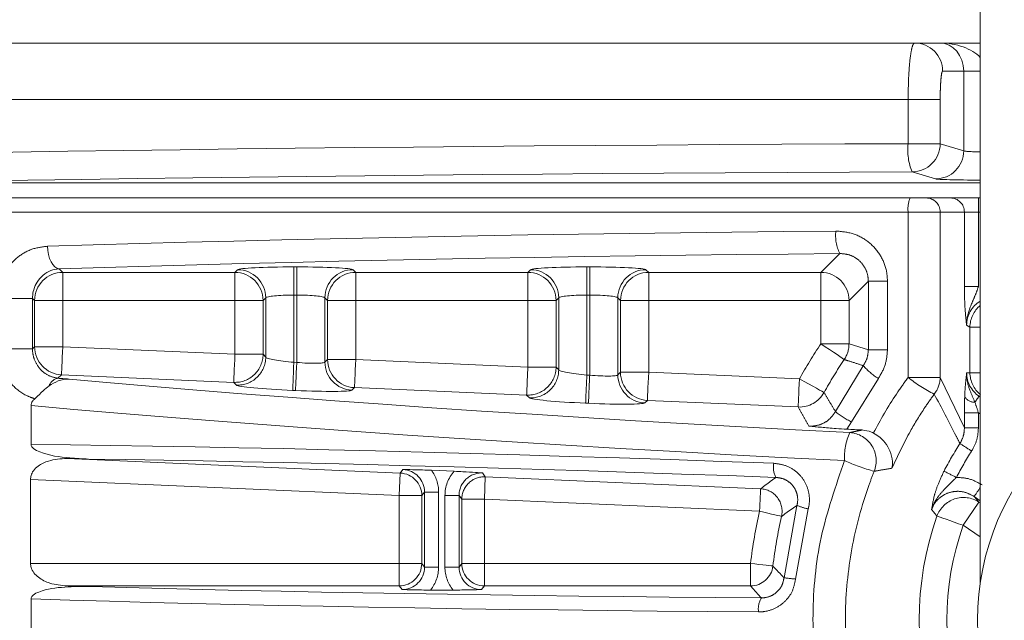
# Model space of a CAD drawing. Header units: millimetres. Extents: x 2 to 601, y 5 to 415.
# Tile 115 of 139: x 429.38 to 432.87, y 283.21 to 285.34. Entities that reach past the tile are written whole.
import ezdxf

# ---------------------------------------------------------------- set-up
doc = ezdxf.new("R2010")
doc.units = ezdxf.units.MM
doc.linetypes.add('PHANTOM', pattern=[12.7, 6.35, -1.27, 1.27, -1.27, 1.27, -1.27])
doc.styles.add('SLDTEXTSTYLE0', font='TXT', dxfattribs={"width": 0.605})
doc.dimstyles.new('SLDDIMSTYLE2', dxfattribs={"dimtxt": 2.5, "dimasz": 2.5, "dimexe": 0, "dimexo": 0.0625, "dimtad": 1, "dimdec": 0, "dimlfac": 10, "dimrnd": 1e-09, "dimzin": 12, "dimdsep": 46, "dimtxsty": 'SLDTEXTSTYLE0', "dimsah": 1, "dimcen": 0.09, "dimadec": 0, "dimazin": 3, "dimtfac": 1, "dimtdec": 0, "dimtofl": 0, "dimtmove": 0, "dimatfit": 3, "dimfxl": 1, "dimfrac": 2, "dimtolj": 1, "dimtzin": 12, "dimarcsym": 0})

# ---------------------------------------------------------------- blocks, each defined once
blk = doc.blocks.new('_D_3')
at = {"color": 7, "linetype": 'Continuous', "lineweight": 0}
for p, q in [((147.0729, 285.3898), (147.0729, 311.1765)), ((504.3394, 282.2649), (504.3394, 311.1765)), ((504.3394, 310.1765), (147.0729, 310.1765))]:
    blk.add_line(p, q, dxfattribs=at)
for points in [[(147.0729, 310.1765), (149.5729, 309.8665), (149.5729, 310.4865)], [(504.3394, 310.1765), (501.8394, 310.4865), (501.8394, 309.8665)]]:
    blk.add_solid(points, dxfattribs=at)
at = {"color": 7, "linetype": 'Continuous', "lineweight": 0, "char_height": 2.5, "attachment_point": 1, "style": 'SLDTEXTSTYLE0'}
for s, insert in [('3573', (332.329, 313.3991)), ('~', (330.3221, 313.3991))]:
    blk.add_mtext(s, dxfattribs=dict(at, insert=insert))

msp = doc.modelspace()

# ---------------------------------------------------------------- linework, layer by layer
at = {"color": 7, "linetype": 'Continuous', "lineweight": 15}
for p, q in [((432.7848, 283.3443), (432.7848, 305.0948)), ((429.2148, 285.2598), (432.5515, 285.2598)), ((432.5515, 285.2598), (432.6407, 285.2598)), ((432.6407, 285.2598), (432.7848, 285.2598)), ((429.2148, 284.7638), (432.7848, 284.7638)), ((429.0961, 284.7098), (432.5357, 284.7098)), ((432.5357, 284.7098), (432.5926, 284.7098)), ((432.5926, 284.7098), (432.6785, 284.7098)), ((432.7781, 284.7098), (432.6785, 284.7098)), ((432.7781, 284.7098), (432.7848, 284.7098)), ((429.4161, 283.8345), (429.4161, 283.9724)), ((429.5432, 283.7843), (430.7261, 283.7327)), ((430.9174, 283.7391), (430.8369, 283.7426)), ((429.414, 283.7099), (429.414, 283.4121)), ((430.7226, 283.3321), (429.5432, 283.3321)), ((429.4161, 283.1336), (429.4161, 283.286)), ((430.8335, 283.3174), (430.9138, 283.3174))]:
    msp.add_line(p, q, dxfattribs=at)
at = {"color": 7, "linetype": 'PHANTOM', "lineweight": 0}
for p, q in [((432.7259, 285.1598), (432.6511, 285.1598)), ((432.7259, 284.8772), (432.7259, 285.1598)), ((432.7259, 285.1598), (432.7848, 285.1598)), ((432.5287, 285.0598), (429.1596, 285.0598)), ((432.5287, 285.0598), (432.6424, 285.0598)), ((432.5287, 284.9022), (432.5287, 285.0598)), ((432.6424, 285.0598), (432.6424, 284.9022)), ((432.5287, 284.9022), (432.6424, 284.9022)), ((432.6424, 284.9022), (432.7259, 284.8772)), ((432.6263, 284.7773), (432.5428, 284.8023)), ((429.2148, 284.7638), (432.7848, 284.7638)), ((432.7781, 284.6598), (432.7781, 284.7098)), ((432.5287, 284.6598), (429.0978, 284.6598)), ((432.5287, 284.0725), (432.5287, 284.6598)), ((432.6424, 284.6598), (432.5287, 284.6598)), ((432.6424, 284.6598), (432.6424, 284.0725)), ((432.7283, 284.6598), (432.6424, 284.6598)), ((432.7283, 284.3955), (432.7283, 284.6598)), ((432.7283, 284.6598), (432.7781, 284.6598)), ((432.7781, 284.6598), (432.7781, 284.3955)), ((432.7848, 284.6598), (432.7781, 284.6598)), ((432.219, 284.4454), (432.2859, 284.5124)), ((429.5153, 284.4583), (429.5283, 284.4454)), ((429.5283, 284.4454), (430.1394, 284.4454)), ((429.5283, 284.4454), (429.5283, 284.3455)), ((430.1394, 284.4454), (430.1489, 284.4548)), ((430.1394, 284.4454), (430.1394, 284.3455)), ((430.3486, 284.4648), (430.3588, 284.4648)), ((430.3486, 284.4648), (430.3486, 284.3649)), ((430.3588, 284.4648), (430.3588, 284.3649)), ((430.5586, 284.4548), (430.568, 284.4454)), ((430.568, 284.4454), (431.1792, 284.4454)), ((430.568, 284.4454), (430.568, 284.3455)), ((431.1792, 284.4454), (431.1887, 284.4548)), ((431.1792, 284.4454), (431.1792, 284.3455)), ((431.3884, 284.4648), (431.3986, 284.4648)), ((431.3884, 284.4648), (431.3884, 284.3649)), ((431.3986, 284.4648), (431.3986, 284.3649)), ((431.5983, 284.4548), (431.6078, 284.4454)), ((431.6078, 284.4454), (432.219, 284.4454)), ((431.6078, 284.3455), (431.6078, 284.4454)), ((432.219, 284.3455), (432.219, 284.4454)), ((432.3874, 284.4141), (432.3188, 284.3455)), ((432.4553, 284.4141), (432.3874, 284.4141)), ((432.3874, 284.1706), (432.3874, 284.4141)), ((432.4553, 284.4141), (432.4553, 284.1706)), ((432.7283, 284.3955), (432.7781, 284.3955)), ((429.2984, 284.3529), (429.4211, 284.3529)), ((429.4284, 284.3455), (429.4211, 284.3529)), ((429.4211, 284.3529), (429.4211, 284.1743)), ((429.4284, 284.1813), (429.4284, 284.3455)), ((429.5283, 284.3455), (429.4284, 284.3455)), ((430.1394, 284.3455), (429.5283, 284.3455)), ((429.5283, 284.3455), (429.5283, 284.1813)), ((430.2393, 284.3455), (430.1394, 284.3455)), ((430.1394, 284.1546), (430.1394, 284.3455)), ((430.2488, 284.355), (430.2393, 284.3455)), ((430.2393, 284.3455), (430.2393, 284.1546)), ((430.2488, 284.1448), (430.2488, 284.355)), ((430.3588, 284.3649), (430.3486, 284.3649)), ((430.3486, 284.3649), (430.3486, 284.1261)), ((430.3588, 284.1257), (430.3588, 284.3649)), ((430.4587, 284.355), (430.4587, 284.1269)), ((430.4682, 284.3455), (430.4587, 284.355)), ((430.4682, 284.1359), (430.4682, 284.3455)), ((430.568, 284.3455), (430.4682, 284.3455)), ((431.1792, 284.3455), (430.568, 284.3455)), ((430.568, 284.3455), (430.568, 284.1359)), ((431.1792, 284.1092), (431.1792, 284.3455)), ((431.2791, 284.3455), (431.1792, 284.3455)), ((431.2885, 284.355), (431.2791, 284.3455)), ((431.2791, 284.3455), (431.2791, 284.1092)), ((431.2885, 284.0994), (431.2885, 284.355)), ((431.3986, 284.3649), (431.3884, 284.3649)), ((431.3884, 284.3649), (431.3884, 284.0807)), ((431.3986, 284.0803), (431.3986, 284.3649)), ((431.4985, 284.355), (431.4985, 284.0815)), ((431.5079, 284.3455), (431.4985, 284.355)), ((431.5079, 284.0905), (431.5079, 284.3455)), ((431.6078, 284.3455), (431.5079, 284.3455)), ((432.219, 284.3455), (431.6078, 284.3455)), ((431.6078, 284.3455), (431.6078, 284.0905)), ((432.219, 284.1917), (432.219, 284.3455)), ((432.219, 284.3455), (432.3188, 284.3455)), ((432.3188, 284.3455), (432.3188, 284.1917)), ((432.7479, 284.2508), (432.7363, 284.2577)), ((432.7479, 284.089), (432.7479, 284.2508)), ((432.7479, 284.2508), (432.7848, 284.2508)), ((429.2984, 284.1743), (429.4211, 284.1743)), ((429.4211, 284.1743), (429.4284, 284.1813)), ((429.5283, 284.1813), (429.4284, 284.1813)), ((429.5283, 284.1813), (430.1394, 284.1546)), ((432.3188, 284.1917), (432.219, 284.1917)), ((432.3188, 284.1917), (432.3874, 284.1706)), ((432.4553, 284.1706), (432.3874, 284.1706)), ((430.2393, 284.1546), (430.1394, 284.1546)), ((430.2393, 284.1546), (430.2488, 284.1448)), ((430.3486, 284.1261), (430.3588, 284.1257)), ((430.4587, 284.1269), (430.4682, 284.1359)), ((430.568, 284.1359), (430.4682, 284.1359)), ((430.568, 284.1359), (431.1792, 284.1092)), ((431.2791, 284.1092), (431.1792, 284.1092)), ((431.2791, 284.1092), (431.2885, 284.0994)), ((431.4985, 284.0815), (431.5079, 284.0905)), ((431.6078, 284.0905), (431.5079, 284.0905)), ((431.6078, 284.0905), (432.1429, 284.0672)), ((432.2705, 283.9515), (432.3695, 284.1141)), ((432.7363, 284.0885), (432.7479, 284.089)), ((432.7479, 284.089), (432.7848, 284.089)), ((429.5239, 284.0816), (429.5112, 284.0694)), ((430.1351, 284.0549), (429.5239, 284.0816)), ((430.1445, 284.045), (430.1351, 284.0549)), ((431.3884, 284.0807), (431.3986, 284.0803)), ((432.423, 284.0688), (432.3281, 283.9144)), ((432.5287, 284.0725), (432.6424, 284.0725)), ((432.6424, 284.0725), (432.7283, 283.8934)), ((430.3545, 284.0259), (430.3443, 284.0263)), ((430.5637, 284.0362), (430.5542, 284.0271)), ((431.1748, 284.0095), (430.5637, 284.0362)), ((431.1843, 283.9996), (431.1748, 284.0095)), ((431.6034, 283.9908), (431.594, 283.9817)), ((432.1385, 283.9674), (431.6034, 283.9908)), ((432.7848, 284.006), (432.7804, 284.0058)), ((432.7804, 284.0058), (432.7848, 284.0028)), ((431.3942, 283.9805), (431.384, 283.9809)), ((432.3281, 283.9144), (432.3112, 283.8886)), ((432.7283, 283.8934), (432.7283, 283.947)), ((432.7283, 283.947), (432.7781, 283.947)), ((432.7781, 283.947), (432.7781, 283.8934)), ((432.7848, 283.9425), (432.7781, 283.947)), ((432.7283, 283.8934), (432.7781, 283.8934)), ((430.7261, 283.7327), (430.7359, 283.7453)), ((430.7226, 283.6528), (429.414, 283.7099)), ((430.7261, 283.7327), (430.7226, 283.6528)), ((431.0183, 283.733), (431.0281, 283.7195)), ((431.0281, 283.7195), (431.0246, 283.6396)), ((431.0281, 283.7195), (432.005, 283.6768)), ((430.7226, 283.4121), (430.7226, 283.6528)), ((430.8026, 283.6528), (430.7226, 283.6528)), ((430.8123, 283.6654), (430.8026, 283.6528)), ((430.8026, 283.6528), (430.8026, 283.4121)), ((430.8123, 283.6654), (430.8623, 283.6654)), ((430.8123, 283.399), (430.8123, 283.6654)), ((430.8623, 283.6654), (430.8623, 283.399)), ((430.9349, 283.6531), (430.8849, 283.6531)), ((430.8849, 283.399), (430.8849, 283.6531)), ((430.9349, 283.6531), (430.9349, 283.399)), ((430.9447, 283.6396), (430.9349, 283.6531)), ((430.9447, 283.4121), (430.9447, 283.6396)), ((430.9447, 283.6396), (431.0246, 283.6396)), ((431.0246, 283.6396), (431.0246, 283.4121)), ((432.0015, 283.597), (431.0246, 283.6396)), ((432.7848, 283.6346), (432.7628, 283.6495)), ((432.0881, 283.3611), (432.134, 283.618)), ((432.1739, 283.6052), (432.129, 283.3564)), ((432.7238, 283.5472), (432.7798, 283.6299)), ((432.7798, 283.6299), (432.7848, 283.6265)), ((432.7848, 283.5059), (432.7238, 283.5472)), ((429.414, 283.4121), (430.7226, 283.4121)), ((430.7226, 283.4121), (430.7226, 283.3321)), ((430.7226, 283.4121), (430.8026, 283.4121)), ((430.8026, 283.4121), (430.8123, 283.399)), ((430.8123, 283.399), (430.8623, 283.399)), ((430.9349, 283.399), (430.8849, 283.399)), ((430.9349, 283.399), (430.9447, 283.4121)), ((430.9447, 283.4121), (431.0246, 283.4121)), ((431.0246, 283.3321), (431.0246, 283.4121)), ((431.0246, 283.4121), (431.9694, 283.4121)), ((431.9694, 283.4121), (431.9694, 283.3321)), ((430.7324, 283.319), (430.7226, 283.3321)), ((431.0246, 283.3321), (431.0148, 283.319)), ((431.9694, 283.3321), (431.0246, 283.3321))]:
    msp.add_line(p, q, dxfattribs=at)
at = {"color": 7, "linetype": 'PHANTOM', "lineweight": 0, "flags": 128}
for points in [[(429.4742, 284.5382), (429.4753, 284.5231), (429.4779, 284.5085), (429.4818, 284.4949), (429.4869, 284.483), (429.493, 284.473), (429.5, 284.4654), (429.5075, 284.4605), (429.5153, 284.4583)], [(429.5283, 284.1813), (429.5274, 284.1625), (429.5266, 284.1443), (429.5259, 284.1275), (429.5253, 284.1126), (429.5247, 284.1001), (429.5243, 284.0906), (429.524, 284.0843), (429.5239, 284.0816)], [(432.3019, 284.1361), (432.2996, 284.1376), (432.2944, 284.1411), (432.2865, 284.1464), (432.2762, 284.1533), (432.2638, 284.1616), (432.2497, 284.171), (432.2346, 284.1812), (432.219, 284.1917)], [(430.1394, 284.1546), (430.1386, 284.1358), (430.1378, 284.1176), (430.1371, 284.1008), (430.1364, 284.0859), (430.1359, 284.0734), (430.1355, 284.0639), (430.1352, 284.0577), (430.1351, 284.0549)], [(430.3486, 284.1261), (430.3478, 284.1073), (430.347, 284.0891), (430.3463, 284.0722), (430.3456, 284.0573), (430.3451, 284.0449), (430.3447, 284.0354), (430.3444, 284.0291), (430.3443, 284.0263)], [(430.3588, 284.1257), (430.358, 284.1068), (430.3572, 284.0886), (430.3565, 284.0718), (430.3558, 284.0569), (430.3553, 284.0444), (430.3549, 284.0349), (430.3546, 284.0287), (430.3545, 284.0259)], [(430.568, 284.1359), (430.5672, 284.1171), (430.5664, 284.0989), (430.5657, 284.0821), (430.565, 284.0672), (430.5645, 284.0547), (430.564, 284.0452), (430.5638, 284.0389), (430.5637, 284.0362)], [(431.6034, 283.9908), (431.6035, 283.9935), (431.6038, 283.9998), (431.6042, 284.0093), (431.6048, 284.0218), (431.6054, 284.0367), (431.6061, 284.0535), (431.607, 284.0717), (431.6078, 284.0905)], [(432.1385, 283.9674), (432.1386, 283.9702), (432.1389, 283.9764), (432.1393, 283.986), (432.1398, 283.9984), (432.1405, 284.0133), (432.1412, 284.0302), (432.142, 284.0483), (432.1429, 284.0672)], [(432.2301, 284.0186), (432.2277, 284.02), (432.2222, 284.023), (432.2139, 284.0277), (432.203, 284.0337), (432.19, 284.041), (432.1752, 284.0492), (432.1593, 284.058), (432.1429, 284.0672)], [(432.0015, 283.597), (432.0164, 283.5935), (432.0307, 283.5902), (432.044, 283.5872), (432.0557, 283.5845), (432.0654, 283.5823), (432.0727, 283.5806), (432.0775, 283.5795), (432.0794, 283.579)], [(432.6309, 283.5798), (432.6352, 283.5783), (432.6421, 283.5759), (432.6515, 283.5726), (432.6632, 283.5685), (432.6766, 283.5638), (432.6915, 283.5585), (432.7074, 283.5529), (432.7238, 283.5472)], [(431.9694, 283.4121), (431.9846, 283.4103), (431.9992, 283.4086), (432.0127, 283.407), (432.0246, 283.4056), (432.0345, 283.4044), (432.042, 283.4035), (432.0468, 283.4029), (432.0488, 283.4027)]]:
    msp.add_lwpolyline(points, dxfattribs=at)
at = {"color": 7, "linetype": 'Continuous', "lineweight": 15}
msp.add_circle((433.6848, 283.2098), 0.91, dxfattribs=at)
at = {"color": 7, "linetype": 'PHANTOM', "lineweight": 0}
for centre, radius, start, end in [((432.5513, 285.16), 0.0998, 359.8896, 89.8873), ((432.7279, 284.8794), 0.2005, 173.4555, 202.6176), ((432.5423, 284.9023), 0.1001, 270.2613, 359.9422), ((432.6258, 284.8774), 0.1001, 270.2554, 359.9344), ((432.6229, 284.672), 0.095, 156.5542, 187.3781), ((432.5925, 284.6599), 0.0499, 359.8954, 89.8815), ((432.6784, 284.6599), 0.0499, 359.8954, 89.8815), ((432.4138, 284.5756), 0.1426, 173.2736, 206.3001), ((429.5286, 284.3452), 0.1002, 90.181, 179.813), ((430.1391, 284.3452), 0.1002, 0.1814, 89.811), ((430.1486, 284.3547), 0.1002, 0.1813, 89.8247), ((430.5589, 284.3547), 0.1002, 90.181, 179.8129), ((430.5683, 284.3452), 0.1002, 90.1753, 179.8187), ((431.1789, 284.3452), 0.1002, 0.1813, 89.8247), ((431.1883, 284.3547), 0.1002, 0.1871, 89.819), ((431.5986, 284.3547), 0.1002, 90.189, 179.8186), ((431.6081, 284.3452), 0.1002, 90.1812, 179.8264), ((432.2186, 284.3452), 0.1002, 0.2008, 89.8053), ((432.8485, 284.2502), 0.1006, 129.31, 179.683), ((429.5286, 284.1817), 0.1002, 180.1853, 267.3168), ((433.6848, 283.2098), 1.7643, 146.1853, 150.925), ((432.2187, 284.1917), 0.1001, 326.2156, 359.9485), ((430.1391, 284.155), 0.1002, 267.6933, 359.8101), ((430.1486, 284.1451), 0.1002, 267.6933, 359.8101), ((430.5589, 284.1272), 0.1002, 180.1853, 267.3168), ((430.5683, 284.1362), 0.1002, 180.1789, 267.3232), ((433.6848, 283.2098), 1.6644, 146.1853, 150.925), ((431.1789, 284.1096), 0.1002, 267.6933, 359.8101), ((439.6744, 283.6898), 8.5056, 177.17325, 177.84595), ((431.1883, 284.0997), 0.1002, 267.6882, 359.8021), ((431.6081, 284.0908), 0.1002, 180.1571, 267.3307), ((432.5364, 284.2571), 0.2197, 220.604, 238.9595), ((432.8482, 284.089), 0.1002, 180.0096, 230.7852), ((429.5195, 284.028), 0.0423, 101.3272, 159.9532), ((505.263, 280.8177), 73.9467, 177.470909, 177.548284), ((439.8936, 283.6608), 8.5054, 177.17324, 177.84595), ((431.5986, 284.0818), 0.1002, 180.1789, 267.3232), ((432.834, 284.4472), 0.4834, 230.8286, 243.9046), ((432.5431, 284.0742), 0.0993, 322.0082, 358.9771), ((432.1427, 284.0674), 0.1001, 267.6004, 330.8301), ((432.7648, 284.0258), 0.0416, 211.6558, 271.3781), ((433.91, 283.2266), 1.3723, 145.4037, 146.4917), ((432.4283, 284.133), 0.2405, 228.9955, 245.3618), ((432.5113, 283.7893), 0.2088, 155.2628, 183.4081), ((432.3147, 283.7762), 0.1006, 338.3552, 86.0522), ((433.6848, 283.2098), 1.1573, 147.1508, 152.7477), ((433.6848, 283.2098), 1.108, 147.1508, 152.7477), ((414.6848, 255.8721), 33.2726, 57.1076, 57.19239), ((432.6086, 284.4649), 0.7529, 246.0427, 254.568), ((432.1287, 283.7533), 0.0782, 169.6045, 207.2384), ((436.6623, 291.4638), 8.7013, 242.58506, 242.90929), ((430.7225, 283.6527), 0.0801, 0.0874, 87.4282), ((431.0247, 283.6395), 0.0801, 87.5645, 179.9138), ((369.044, 286.3806), 63.019, 357.468318, 357.541008), ((432.0013, 283.5969), 0.0801, 347.152, 87.3989), ((421.6974, 291.1577), 13.3723, 325.84182, 326.00975), ((432.7254, 283.5454), 0.1005, 57.2212, 159.9659), ((432.229, 283.8469), 0.2479, 247.4777, 257.1718), ((433.6848, 283.2098), 1.7273, 167.0474, 173.2755), ((433.6848, 283.2098), 1.6473, 167.0474, 173.2755), ((433.6848, 283.2098), 1.117, 160.6547, 199.3453), ((433.6848, 283.2098), 1.0185, 160.6547, 199.3453), ((430.7225, 283.4122), 0.0801, 270.0471, 359.9256), ((431.0247, 283.4122), 0.0801, 180.0744, 269.9358), ((431.9693, 283.4122), 0.0801, 270.0738, 353.2073), ((432.1791, 283.9713), 0.6169, 261.5132, 265.3365), ((432.0727, 283.2504), 0.0758, 148.9498, 188.2294)]:
    msp.add_arc(centre, radius, start, end, dxfattribs=at)
at = {"color": 7, "linetype": 'Continuous', "lineweight": 15}
for centre, major_axis, ratio, start_param, end_param in [((432.6407, 285.1598), (0, 0.1), 0.85244, 4.712389, 6.283185), ((433.6848, 284.2527), (8.2, -0.359), 0.052358, 4.546372, 4.553118), ((433.6848, 283.3561), (8.2, -0.3585), 0.034887, 2.090978, 2.101793), ((433.6848, 283.5793), (8.2, 0), 0.034921, 4.182918, 4.194635)]:
    msp.add_ellipse(centre, major_axis=major_axis, ratio=ratio, start_param=start_param, end_param=end_param, dxfattribs=at)
at = {"color": 7, "linetype": 'PHANTOM', "lineweight": 0}
for centre, major_axis, ratio, start_param, end_param in [((432.6407, 285.1598), (0.1649, 0), 0.606283, 0.507808, 1.570796), ((433.6848, 284.6923), (8.2, 0), 0.025867, 1.712259, 2.15538), ((432.8056, 284.8777), (0.08, 0), 0.058918, 3.228859, 4.449195), ((433.6848, 284.5923), (8.1, 0), 0.026186, 1.712259, 2.15538), ((432.8056, 284.7777), (0.18, 0), 0.026186, 3.228859, 4.5965), ((433.6848, 284.1731), (8.2, 0), 0.051896, 1.743934, 2.110038), ((433.6848, 284.0932), (8.12, 0), 0.052408, 1.743934, 2.110038), ((430.3486, 284.4543), (0.2, 0), 0.052408, 1.570796, 3.089233), ((430.3588, 284.4543), (0.2, 0), 0.052408, 0.05236, 1.570796), ((431.3884, 284.4543), (0.2, 0), 0.052408, 1.570796, 3.089233), ((431.3986, 284.4543), (0.2, 0), 0.052408, 0.05236, 1.570796), ((430.3486, 284.3544), (0.1, 0), 0.104816, 1.570796, 3.089233), ((430.3588, 284.3544), (0.1, 0), 0.104816, 0.05236, 1.570796), ((431.3884, 284.3544), (0.1, 0), 0.104816, 1.570796, 3.089233), ((431.3986, 284.3544), (0.1, 0), 0.104816, 0.05236, 1.570796), ((432.8371, 284.2571), (0.0867, -0.0519), 0.989746, 2.651262, 3.679016), ((430.3486, 284.1366), (0.1, -0.0088), 0.104113, 3.203144, 4.72158), ((430.3588, 284.1361), (0.1, -0.0088), 0.104113, 4.72158, 6.240017), ((431.3884, 284.0912), (0.1, -0.0088), 0.104113, 3.203144, 4.72158), ((432.8371, 284.0885), (0.1007, 0.0047), 0.992409, 3.095113, 4.069089), ((433.6883, 284.2523), (8.12, -0.3555), 0.052358, 4.174349, 4.180008), ((433.0758, 284.1151), (5.2291, -0.2289), 0.052358, 3.974873, 4.569953), ((431.3986, 284.0908), (0.1, -0.0088), 0.104113, 4.72158, 6.240017), ((430.3443, 284.0368), (0.2, -0.0088), 0.052358, 3.196245, 4.714681), ((430.3545, 284.0364), (0.2, -0.0088), 0.052358, 4.714681, 6.233118), ((431.384, 283.9914), (0.2, -0.0088), 0.052358, 3.196245, 4.714681), ((432.7371, 283.9411), (-0.0004, 0.1209), 0.072288, 1.023979, 1.521554), ((432.7869, 283.9411), (-0.0288, 0.0795), 0.07387, 0.97203, 1.469605), ((433.0715, 284.0154), (5.3291, -0.2289), 0.051379, 3.958712, 4.569868), ((431.3942, 283.991), (0.2, -0.0088), 0.052358, 4.714681, 6.233118), ((433.0715, 283.5422), (5.3291, -0.2308), 0.034561, 1.764817, 2.328176), ((433.0693, 283.4922), (5.2791, -0.2308), 0.034887, 1.764845, 2.284386), ((430.7323, 283.6653), (0.0491, 0.0634), 0.997948, 5.37182, 6.89811), ((430.7323, 283.6653), (-0.0797, -0.1029), 0.999087, 2.230227, 2.86574), ((431.0149, 283.653), (-0.0764, 0.1053), 0.999007, 0.220041, 0.942737), ((431.0149, 283.653), (-0.0471, 0.0649), 0.997769, 5.612449, 7.225923), ((430.7323, 283.3991), (-0.0481, 0.0641), 0.997863, 2.498634, 4.068516), ((430.7323, 283.3991), (0.0781, -0.1041), 0.999049, 0.247819, 0.926924), ((431.0149, 283.3991), (0.0781, 0.1041), 0.999049, 2.214669, 2.893774), ((431.0149, 283.3991), (0.0481, 0.0641), 0.997863, 2.214669, 3.784552), ((433.0715, 283.4701), (5.2791, 0), 0.034921, 4.001389, 4.509494), ((433.0715, 283.4202), (5.3291, 0), 0.034593, 3.956505, 4.509494)]:
    msp.add_ellipse(centre, major_axis=major_axis, ratio=ratio, start_param=start_param, end_param=end_param, dxfattribs=at)
for points, knots in [([(432.5287, 285.0598), (432.5289, 285.0823), (432.5294, 285.1272), (432.5333, 285.1871), (432.5391, 285.2323), (432.5455, 285.2564), (432.5498, 285.2588), (432.5515, 285.2598)], [0, 0, 0, 0, 0.2144095, 0.4287649, 0.6431828, 0.8578372, 1, 1, 1, 1]), ([(432.6511, 285.1598), (432.6505, 285.1593), (432.6488, 285.1581), (432.6464, 285.1461), (432.6442, 285.1234), (432.6427, 285.0935), (432.6425, 285.071), (432.6424, 285.0598)], [0, 0, 0, 0, 0.142244, 0.356972, 0.571411, 0.785701, 1, 1, 1, 1]), ([(432.2721, 284.5923), (432.293, 284.5904), (432.3345, 284.5868), (432.3901, 284.5555), (432.4313, 284.5094), (432.4524, 284.4592), (432.4545, 284.4266), (432.4553, 284.4141)], [0, 0, 0, 0, 0.221081, 0.441805, 0.65769, 0.868031, 1, 1, 1, 1]), ([(429.2984, 284.3529), (429.3001, 284.3716), (429.3034, 284.4092), (429.329, 284.4598), (429.3675, 284.5018), (429.4176, 284.5311), (429.4556, 284.5359), (429.4742, 284.5382)], [0, 0, 0, 0, 0.1837175, 0.3673448, 0.5640517, 0.7867117, 1, 1, 1, 1]), ([(432.3874, 284.4141), (432.3869, 284.421), (432.3858, 284.4391), (432.3741, 284.4671), (432.3512, 284.4927), (432.3203, 284.5097), (432.2974, 284.5115), (432.2859, 284.5124)], [0, 0, 0, 0, 0.130209, 0.337463, 0.551608, 0.773887, 1, 1, 1, 1]), ([(432.7363, 284.2577), (432.7363, 284.2579), (432.7358, 284.2613), (432.7338, 284.2784), (432.731, 284.3075), (432.7287, 284.3531), (432.7284, 284.3814), (432.7283, 284.3955)], [0, 0, 0, 0, 0.003679, 0.104133, 0.508792, 0.753879, 1, 1, 1, 1]), ([(432.7781, 284.3955), (432.7752, 284.3869), (432.7689, 284.368), (432.7518, 284.3307), (432.7376, 284.294), (432.736, 284.2647), (432.7363, 284.2579), (432.7363, 284.2577)], [0, 0, 0, 0, 0.179073, 0.391389, 0.858311, 0.995677, 1, 1, 1, 1]), ([(429.4293, 283.9965), (429.42, 283.9998), (429.3896, 284.0106), (429.3447, 284.0448), (429.3096, 284.1011), (429.299, 284.1473), (429.2985, 284.17), (429.2984, 284.1743)], [0, 0, 0, 0, 0.134556, 0.442677, 0.730608, 0.948174, 1, 1, 1, 1]), ([(429.4211, 284.1743), (429.4211, 284.1719), (429.4213, 284.159), (429.4275, 284.1321), (429.4466, 284.1008), (429.4761, 284.077), (429.4994, 284.0719), (429.5112, 284.0694)], [0, 0, 0, 0, 0.039098, 0.207481, 0.446502, 0.719524, 1, 1, 1, 1]), ([(432.3695, 284.1141), (432.3747, 284.1228), (432.3849, 284.1402), (432.3865, 284.1605), (432.3874, 284.1706)], [0, 0, 0, 0, 0.502021, 1, 1, 1, 1]), ([(432.4553, 284.1706), (432.4538, 284.1524), (432.4509, 284.1159), (432.4323, 284.0846), (432.423, 284.0688)], [0, 0, 0, 0, 0.499108, 1, 1, 1, 1]), ([(432.3695, 284.1141), (432.3672, 284.1149), (432.3511, 284.1201), (432.3286, 284.1275), (432.3083, 284.134), (432.3019, 284.1361)], [0, 0, 0, 0, 0.101937, 0.715126, 1, 1, 1, 1]), ([(432.7294, 284.0039), (432.7294, 284.0054), (432.7301, 284.0218), (432.7319, 284.0491), (432.7345, 284.0729), (432.7359, 284.0851), (432.7363, 284.0883), (432.7363, 284.0885)], [0, 0, 0, 0, 0.041319, 0.465738, 0.857374, 0.994602, 1, 1, 1, 1]), ([(432.7363, 284.0885), (432.7363, 284.0883), (432.7361, 284.0832), (432.7368, 284.0612), (432.7464, 284.0269), (432.7597, 283.9988), (432.7654, 283.9852), (432.7658, 283.9842)], [0, 0, 0, 0, 0.005659, 0.138605, 0.602012, 0.969046, 1, 1, 1, 1]), ([(432.4055, 283.8749), (432.407, 283.8777), (432.4333, 283.9282), (432.473, 283.9952), (432.5165, 284.0556), (432.5287, 284.0725)], [0, 0, 0, 0, 0.041064, 0.732001, 1, 1, 1, 1]), ([(432.2301, 284.0186), (432.2366, 284.0077), (432.25, 283.9853), (432.2636, 283.963), (432.2705, 283.9515)], [0, 0, 0, 0, 0.488269, 1, 1, 1, 1]), ([(432.6214, 284.0131), (432.6102, 283.9974), (432.5801, 283.9549), (432.5268, 283.8687), (432.492, 283.7945), (432.4712, 283.7499)], [0, 0, 0, 0, 0.190812, 0.514773, 1, 1, 1, 1]), ([(432.7126, 283.8376), (432.7078, 283.8469), (432.6773, 283.9071), (432.647, 283.9646), (432.6214, 284.0131)], [0, 0, 0, 0, 0.155553, 1, 1, 1, 1]), ([(432.1768, 283.8998), (432.1704, 283.911), (432.1574, 283.9336), (432.1448, 283.9561), (432.1385, 283.9674)], [0, 0, 0, 0, 0.500085, 1, 1, 1, 1]), ([(432.1768, 283.8998), (432.1813, 283.8997), (432.1968, 283.8993), (432.2228, 283.9058), (432.2518, 283.9235), (432.2643, 283.9422), (432.2705, 283.9515)], [0, 0, 0, 0, 0.121834, 0.421956, 0.713073, 1, 1, 1, 1]), ([(432.3217, 283.8766), (432.3298, 283.8783), (432.3444, 283.8813), (432.3591, 283.8843), (432.3657, 283.8857)], [0, 0, 0, 0, 0.552622, 1, 1, 1, 1]), ([(432.7126, 283.8376), (432.7172, 283.8464), (432.7265, 283.8639), (432.7277, 283.8836), (432.7283, 283.8934)], [0, 0, 0, 0, 0.50352, 1, 1, 1, 1]), ([(432.7781, 283.8934), (432.7771, 283.879), (432.775, 283.8497), (432.761, 283.8239), (432.7539, 283.8108)], [0, 0, 0, 0, 0.494745, 1, 1, 1, 1]), ([(432.3029, 282.6428), (432.2944, 282.6643), (432.254, 282.7669), (432.2036, 282.9622), (432.1832, 283.2315), (432.21, 283.5098), (432.2715, 283.6867), (432.3029, 283.7768)], [0, 0, 0, 0, 0.05992, 0.284888, 0.517318, 0.754265, 1, 1, 1, 1]), ([(432.0518, 283.7674), (432.0668, 283.7654), (432.0967, 283.7614), (432.1358, 283.7369), (432.1643, 283.702), (432.1789, 283.6601), (432.179, 283.6267), (432.1748, 283.609), (432.1739, 283.6052)], [0, 0, 0, 0, 0.195526, 0.390732, 0.581488, 0.767047, 0.949764, 1, 1, 1, 1]), ([(432.4083, 283.7391), (432.4021, 283.7233), (432.3674, 283.6342), (432.3227, 283.4647), (432.2989, 283.2247), (432.3178, 282.9802), (432.363, 282.7978), (432.4005, 282.7006), (432.4083, 282.6805)], [0, 0, 0, 0, 0.047007, 0.26489, 0.482769, 0.711469, 0.940172, 1, 1, 1, 1]), ([(432.4712, 283.7499), (432.4582, 283.7477), (432.4371, 283.7441), (432.4162, 283.7405), (432.4083, 283.7391)], [0, 0, 0, 0, 0.617767, 1, 1, 1, 1]), ([(432.612, 283.6034), (432.612, 283.6036), (432.6148, 283.6185), (432.6186, 283.6454), (432.6342, 283.6937), (432.6484, 283.7236), (432.656, 283.7397)], [0, 0, 0, 0, 0.0037, 0.422996, 0.689873, 1, 1, 1, 1]), ([(432.005, 283.6768), (432.0139, 283.6836), (432.0318, 283.6972), (432.0501, 283.7107), (432.0592, 283.7175)], [0, 0, 0, 0, 0.49996, 1, 1, 1, 1]), ([(432.134, 283.618), (432.1346, 283.6203), (432.1371, 283.6312), (432.1371, 283.6518), (432.1281, 283.6776), (432.1106, 283.699), (432.0866, 283.7139), (432.0684, 283.7163), (432.0592, 283.7175)], [0, 0, 0, 0, 0.049935, 0.230867, 0.414489, 0.60438, 0.800956, 1, 1, 1, 1]), ([(432.6998, 283.7172), (432.6912, 283.7088), (432.6737, 283.6918), (432.649, 283.6667), (432.6303, 283.6432), (432.6185, 283.6217), (432.614, 283.6099), (432.6121, 283.6036), (432.612, 283.6034)], [0, 0, 0, 0, 0.237688, 0.48371, 0.734744, 0.864141, 0.995569, 1, 1, 1, 1]), ([(432.6998, 283.7172), (432.7147, 283.7166), (432.7471, 283.7152), (432.7755, 283.6993), (432.7908, 283.6908)], [0, 0, 0, 0, 0.462153, 1, 1, 1, 1]), ([(432.7628, 283.6495), (432.7525, 283.6551), (432.732, 283.6665), (432.6966, 283.6695), (432.6629, 283.6612), (432.6347, 283.642), (432.6189, 283.6207), (432.6134, 283.607), (432.612, 283.6034)], [0, 0, 0, 0, 0.193079, 0.384924, 0.572613, 0.755975, 0.937558, 1, 1, 1, 1]), ([(432.7628, 283.6495), (432.7657, 283.6461), (432.7714, 283.6396), (432.777, 283.6331), (432.7798, 283.6299)], [0, 0, 0, 0, 0.513207, 1, 1, 1, 1]), ([(432.134, 283.618), (432.1247, 283.6114), (432.1063, 283.5984), (432.0883, 283.5854), (432.0794, 283.579)], [0, 0, 0, 0, 0.5088754, 1, 1, 1, 1]), ([(432.6309, 283.5798), (432.6282, 283.5832), (432.6219, 283.5911), (432.6156, 283.5989), (432.612, 283.6034)], [0, 0, 0, 0, 0.426147, 1, 1, 1, 1]), ([(432.0488, 283.4027), (432.0551, 283.3959), (432.0681, 283.3821), (432.0813, 283.3682), (432.0881, 283.3611)], [0, 0, 0, 0, 0.486657, 1, 1, 1, 1]), ([(432.129, 283.3564), (432.1262, 283.3422), (432.1207, 283.3139), (432.0952, 283.278), (432.0602, 283.252), (432.0256, 283.2407), (432.0044, 283.2398), (431.9976, 283.2396)], [0, 0, 0, 0, 0.220586, 0.441675, 0.664972, 0.89361, 1, 1, 1, 1]), ([(432.0077, 283.2896), (432.0118, 283.2897), (432.0248, 283.2901), (432.0459, 283.297), (432.0673, 283.3128), (432.083, 283.3349), (432.0864, 283.3524), (432.0881, 283.3611)], [0, 0, 0, 0, 0.108455, 0.339585, 0.563063, 0.782234, 1, 1, 1, 1]), ([(432.0077, 283.2896), (432.0012, 283.2967), (431.9884, 283.3109), (431.9757, 283.3251), (431.9694, 283.3321)], [0, 0, 0, 0, 0.503331, 1, 1, 1, 1])]:
    msp.add_open_spline(points, degree=3, knots=knots, dxfattribs=at)
at = {"color": 7, "linetype": 'Continuous', "lineweight": 15}
for points, knots in [([(429.5153, 284.4583), (429.5053, 284.4568), (429.4851, 284.4537), (429.4585, 284.4371), (429.4377, 284.4136), (429.4252, 284.3868), (429.4212, 284.3654), (429.4211, 284.3548), (429.4211, 284.3529)], [0, 0, 0, 0, 0.227252, 0.461478, 0.660085, 0.834796, 0.969555, 1, 1, 1, 1]), ([(429.5506, 284.0664), (429.5501, 284.0664), (429.5374, 284.0666), (429.5125, 284.0623), (429.4904, 284.0489), (429.4798, 284.0424)], [0, 0, 0, 0, 0.021357, 0.528004, 1, 1, 1, 1]), ([(429.4798, 284.0424), (429.4726, 284.0367), (429.456, 284.0234), (429.4402, 284.0059), (429.4305, 283.9976), (429.4293, 283.9965)], [0, 0, 0, 0, 0.399376, 0.921486, 1, 1, 1, 1]), ([(429.4161, 283.9724), (429.4164, 283.9752), (429.417, 283.9809), (429.4218, 283.9894), (429.4265, 283.9938), (429.4293, 283.9965)], [0, 0, 0, 0, 0.288835, 0.575153, 1, 1, 1, 1]), ([(432.3112, 283.8886), (432.2981, 283.8893), (432.2642, 283.8913), (432.219, 283.8952), (432.1909, 283.8982), (432.177, 283.8997), (432.1768, 283.8998)], [0, 0, 0, 0, 0.2347664, 0.6080975, 0.9961918, 1, 1, 1, 1]), ([(432.3657, 283.8857), (432.3768, 283.8841), (432.3906, 283.8822), (432.4031, 283.8761), (432.4055, 283.8749)], [0, 0, 0, 0, 0.802644, 1, 1, 1, 1]), ([(432.4055, 283.8749), (432.4134, 283.8701), (432.429, 283.8606), (432.4497, 283.8382), (432.4672, 283.8082), (432.4739, 283.7771), (432.473, 283.7575), (432.4712, 283.7501), (432.4712, 283.7499)], [0, 0, 0, 0, 0.150613, 0.300492, 0.511871, 0.803378, 0.996502, 1, 1, 1, 1]), ([(429.62, 283.7825), (429.5978, 283.7836), (429.5393, 283.7863), (429.4729, 283.7957), (429.4286, 283.8159), (429.4193, 283.8252), (429.4165, 283.8303), (429.4162, 283.8333), (429.4161, 283.8345)], [0, 0, 0, 0, 0.307032, 0.813497, 0.928988, 0.964878, 0.984795, 1, 1, 1, 1]), ([(429.414, 283.7099), (429.4144, 283.7148), (429.4154, 283.7258), (429.4248, 283.7431), (429.4451, 283.7625), (429.4855, 283.7813), (429.521, 283.7832), (429.5432, 283.7843)], [0, 0, 0, 0, 0.0791071, 0.1811465, 0.3255362, 0.5798904, 1, 1, 1, 1]), ([(430.7359, 283.7453), (430.736, 283.7453), (430.7442, 283.7452), (430.7656, 283.7449), (430.7986, 283.7441), (430.8263, 283.743), (430.8369, 283.7426)], [0, 0, 0, 0, 0.005032, 0.271952, 0.72035, 1, 1, 1, 1]), ([(430.9174, 283.7391), (430.928, 283.7386), (430.9557, 283.7373), (430.9885, 283.7351), (431.0102, 283.7336), (431.0182, 283.733), (431.0183, 283.733)], [0, 0, 0, 0, 0.279582, 0.727993, 0.995124, 1, 1, 1, 1]), ([(429.5432, 283.3321), (429.5228, 283.334), (429.4875, 283.3372), (429.4477, 283.3563), (429.4257, 283.3772), (429.4156, 283.3949), (429.4144, 283.4072), (429.414, 283.4121)], [0, 0, 0, 0, 0.384407, 0.666934, 0.800032, 0.921277, 1, 1, 1, 1]), ([(429.4161, 283.286), (429.4162, 283.2872), (429.4165, 283.2901), (429.4191, 283.295), (429.4276, 283.3034), (429.4661, 283.3207), (429.5346, 283.3296), (429.5962, 283.3302), (429.6264, 283.3304)], [0, 0, 0, 0, 0.014527, 0.033122, 0.065641, 0.16617, 0.59123, 1, 1, 1, 1]), ([(430.8335, 283.3174), (430.8228, 283.3174), (430.7951, 283.3175), (430.7622, 283.3182), (430.7405, 283.3188), (430.7325, 283.319), (430.7324, 283.319)], [0, 0, 0, 0, 0.279667, 0.728017, 0.995131, 1, 1, 1, 1]), ([(431.0148, 283.319), (431.0147, 283.319), (431.0065, 283.3188), (430.9851, 283.3182), (430.9521, 283.3175), (430.9244, 283.3174), (430.9138, 283.3174)], [0, 0, 0, 0, 0.005033, 0.271981, 0.720332, 1, 1, 1, 1])]:
    msp.add_open_spline(points, degree=3, knots=knots, dxfattribs=at)

# ---------------------------------------------------------------- dimensions: what is measured, and where the dimension line sits
at = {"color": 7, "linetype": 'Continuous', "lineweight": 0}
dim = msp.add_linear_dim(base=(147.0729, 310.1765), p1=(504.3394, 281.2649), p2=(147.0729, 284.3898), text='~<>', dimstyle='SLDDIMSTYLE2', dxfattribs=at)
dim.commit()
dim.dimension.update_dxf_attribs({"geometry": '_D_3', "text_midpoint": (335.145, 310.1765), "dimtype": 160})

doc.saveas('drawing.dxf')
